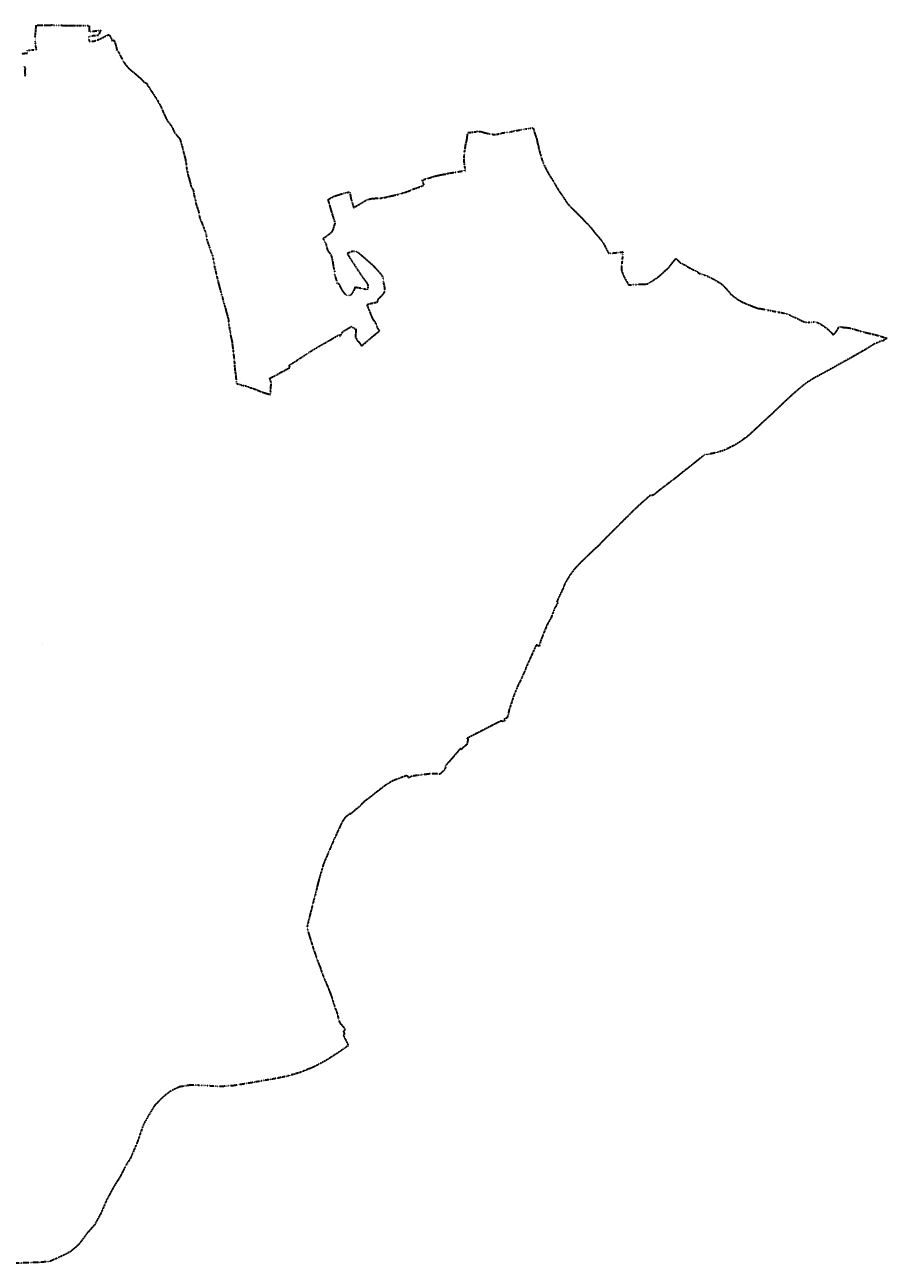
# Model space of a CAD drawing. Extents: x 7414218 to 7427513, y 5544630 to 5555035.
# Tile 46 of 46: x 7420721 to 7427513, y 5545283 to 5555035. Entities that reach past the tile are written whole.
import ezdxf
from ezdxf.enums import TextEntityAlignment as Align

# ---------------------------------------------------------------- set-up
doc = ezdxf.new("R2010")
doc.units = 0
doc.linetypes.add('KROPK3-2', pattern=[2.49, 1.5, -0.47, 0.05, -0.47])
doc.layers.add('EGJE', color=7, linetype='CONTINUOUS', lineweight=35)
doc.layers.add('EGJE_O', color=7, linetype='CONTINUOUS', lineweight=35)
doc.styles.add('Times New Roman', font='times.ttf')

msp = doc.modelspace()

# ---------------------------------------------------------------- linework, layer by layer
at = {"layer": 'EGJE', "linetype": 'KROPK3-2', "lineweight": 35, "elevation": 10.2}
for points in [[(7420694.3, 5554807.2), (7420727.3, 5554810.7), (7420741.7, 5554810.9), (7420740.4, 5554823.8), (7420739.6, 5554835.9), (7420751, 5554835.7), (7420762.7, 5554835.3), (7420792.3, 5554836.9), (7420813, 5554837.3), (7420811.5, 5554848.8), (7420810, 5554856.9), (7420808.6, 5554868.8), (7420806.6, 5554880.8), (7420805.3, 5554892.2), (7420803.2, 5554905.4), (7420802.4, 5554917.8), (7420802.3, 5554925.8), (7420803.2, 5554938.2), (7420803.9, 5554949.2), (7420806, 5554965.3), (7420806.6, 5554972.6), (7420808.5, 5554996.4), (7420811.5, 5555025.3), (7420811.7, 5555027.3), (7420812.4, 5555030.5), (7420874.5, 5555032.5), (7420888, 5555032.9), (7420927.2, 5555032.5), (7420939.1, 5555033.8), (7420946.6, 5555034.7), (7420948.2, 5555032.2), (7420951.9, 5555031.7), (7420965.2, 5555031.3), (7420986.7, 5555031.2), (7421006, 5555030.8), (7421022, 5555030.1), (7421040.1, 5555029.8), (7421055.6, 5555029.2), (7421068.5, 5555030.6), (7421074.8, 5555029), (7421092.5, 5555030.1), (7421116.5, 5555029.6), (7421119.6, 5555029.5), (7421140.5, 5555029), (7421164.5, 5555028.9), (7421179.4, 5555029), (7421188.5, 5555029.3), (7421212.5, 5555029.7), (7421227.6, 5555030.2), (7421227.4, 5555026.9), (7421227.3, 5555025.3), (7421228, 5554980.4), (7421273.3, 5554985.8), (7421318, 5554991.5), (7421301.5, 5554950.5), (7421277.2, 5554948.8), (7421224.6, 5554942.4), (7421225.4, 5554913.3), (7421230.2, 5554905.2), (7421263.8, 5554904.8), (7421311.8, 5554922), (7421341.2, 5554937.2), (7421382.9, 5554958.6), (7421387.5, 5554952.5), (7421388.3, 5554951.1), (7421392.5, 5554944.2), (7421397.8, 5554935.4), (7421398.7, 5554933.9), (7421403.7, 5554922.2), (7421404.8, 5554919.1), (7421407.8, 5554910.5), (7421408.6, 5554908), (7421425.3, 5554914.1), (7421427.6, 5554905.4), (7421430.3, 5554896.4), (7421433.6, 5554886.3), (7421435.9, 5554879.1), (7421436.7, 5554876.3), (7421438, 5554871.1), (7421441.3, 5554859.7), (7421443.6, 5554851), (7421444.2, 5554846.9), (7421445.4, 5554840), (7421445.6, 5554836.6), (7421445.8, 5554833), (7421451.8, 5554835), (7421454.6, 5554827.5), (7421455.2, 5554826.5), (7421459.6, 5554818.8), (7421463.9, 5554813.2), (7421465.9, 5554808.6), (7421474.7, 5554788.2), (7421482.8, 5554772.8), (7421484.6, 5554773.7), (7421487.8, 5554766.5), (7421491.2, 5554758.7), (7421495, 5554750.9), (7421500.1, 5554741.5), (7421503.9, 5554736), (7421507.7, 5554731), (7421511, 5554726.4), (7421515.7, 5554720.1), (7421522.3, 5554712), (7421529.7, 5554703.8), (7421536.8, 5554695.6), (7421541.5, 5554691.2), (7421548.4, 5554684.3), (7421554.1, 5554678.8), (7421559.9, 5554673.5), (7421566.1, 5554668.7), (7421572.2, 5554664.2), (7421576.9, 5554661.7), (7421583.8, 5554655.2), (7421590.3, 5554649.7), (7421595.1, 5554645.4), (7421600.3, 5554641.4), (7421606.4, 5554636.6), (7421612.8, 5554630.4), (7421620.4, 5554623.5), (7421630.9, 5554615.4), (7421644.3, 5554601.6), (7421651, 5554594.1), (7421657.1, 5554586.1), (7421663.1, 5554581.7), (7421668.8, 5554579.1), (7421676.8, 5554577), (7421679.1, 5554573.6), (7421687.3, 5554561.5), (7421688, 5554555.4), (7421693.4, 5554550.3), (7421697.3, 5554545.8), (7421700.9, 5554541.3), (7421704.3, 5554535.7), (7421707.6, 5554529.6), (7421711.2, 5554523.2), (7421716.6, 5554514.3), (7421725, 5554502.8), (7421729.5, 5554495.9), (7421737.8, 5554482.3), (7421744.5, 5554471.8), (7421748.4, 5554465.6), (7421751.3, 5554461.4), (7421753.5, 5554458.1), (7421760.2, 5554449.2), (7421765.3, 5554440.8), (7421767.1, 5554436.9), (7421772.8, 5554425.2), (7421775.2, 5554420.7), (7421777, 5554418), (7421780.4, 5554412.3), (7421781.5, 5554410.5), (7421787.6, 5554400), (7421794.1, 5554387.2), (7421800.5, 5554373.2), (7421806.8, 5554358.3), (7421812.1, 5554345.2), (7421814.7, 5554339), (7421817.9, 5554332.3), (7421823.8, 5554319.5), (7421829.1, 5554308.4), (7421833.3, 5554299.3), (7421838.4, 5554290.6), (7421845.7, 5554276.9), (7421846.7, 5554275.8), (7421852.3, 5554270.4), (7421855.8, 5554265.7), (7421866, 5554251.4), (7421874.5, 5554238.6), (7421886.4, 5554220.3), (7421888.4, 5554217.2), (7421888.2, 5554212.9), (7421891.4, 5554206), (7421894.1, 5554199.5), (7421896.4, 5554195.1), (7421898.9, 5554190.3), (7421901.4, 5554186.4), (7421905.4, 5554181.2), (7421910.2, 5554174.4), (7421913.8, 5554169.8), (7421918.8, 5554163.8), (7421926.4, 5554154.2), (7421929.8, 5554152.4), (7421932.8, 5554148.6), (7421935.8, 5554144.8), (7421938.6, 5554141), (7421941.4, 5554135.5), (7421944.3, 5554129.8), (7421947.6, 5554119.4), (7421950.2, 5554110.4), (7421952.6, 5554102.4), (7421955.3, 5554093.3), (7421956.7, 5554087.3), (7421963.4, 5554063.8), (7421965.1, 5554057.7), (7421969.6, 5554035.8), (7421975.5, 5554013.8), (7421983.5, 5553986.6), (7421985.7, 5553975.3), (7421988.8, 5553958.5), (7421991.3, 5553944.2), (7421993, 5553932.5), (7421995.5, 5553905.5), (7421997.3, 5553893.1), (7422000.3, 5553881), (7422003.4, 5553869.2), (7422004.3, 5553864.7), (7422005.7, 5553857.1), (7422006.8, 5553849), (7422008, 5553842.6), (7422009.6, 5553837.2), (7422010.6, 5553836.2), (7422012.5, 5553834.2), (7422015.7, 5553823.5), (7422018.4, 5553809.9), (7422023.8, 5553791.5), (7422026.2, 5553777.9), (7422028.5, 5553767.4), (7422029.8, 5553763), (7422031.7, 5553758.7), (7422034.5, 5553753.3), (7422043.2, 5553741.7), (7422045.9, 5553737.2), (7422048, 5553730.9), (7422049.3, 5553724.2), (7422049.9, 5553716.8), (7422052.3, 5553705.5), (7422053.2, 5553701.8), (7422052.2, 5553698.6), (7422054.1, 5553692.1), (7422057.4, 5553680.2), (7422057.5, 5553679.9), (7422062.2, 5553664.6), (7422064.6, 5553653.5), (7422067.6, 5553635.1), (7422069.6, 5553623.9), (7422073, 5553613.2), (7422073.4, 5553612.2), (7422077.8, 5553599.4), (7422081.5, 5553587.8), (7422087, 5553573.2), (7422091.5, 5553556.5), (7422093.5, 5553541.8), (7422094.5, 5553533.8), (7422095.9, 5553526.1), (7422097.4, 5553518.2), (7422100.3, 5553509.6), (7422105.8, 5553496.5), (7422111.2, 5553484.2), (7422115.8, 5553474.3), (7422120.6, 5553461.4), (7422129, 5553439.4), (7422130.4, 5553436.2), (7422131.6, 5553432.9), (7422134.4, 5553423.4), (7422141.5, 5553409.2), (7422145.9, 5553399.5), (7422149.4, 5553383.6), (7422150.5, 5553370.7), (7422152.3, 5553355.2), (7422154.6, 5553341.5), (7422159, 5553326.7), (7422164.8, 5553312.9), (7422174.9, 5553285.7), (7422183.4, 5553257.4), (7422188.3, 5553243.1), (7422194.2, 5553229), (7422199.2, 5553215.5), (7422205.1, 5553189.5), (7422207.8, 5553176.6), (7422210.9, 5553163.7), (7422212.8, 5553150.1), (7422212.7, 5553142.6), (7422213.6, 5553136), (7422215.9, 5553124.5), (7422217.3, 5553119), (7422218.1, 5553115.8), (7422218.6, 5553114.1), (7422220.2, 5553107.6), (7422223.3, 5553096.1), (7422226.4, 5553083.2), (7422231.4, 5553063.8), (7422235.2, 5553045.9), (7422238.6, 5553031.7), (7422244.3, 5553006.7), (7422249.2, 5552988.2), (7422255.4, 5552964.8), (7422261.8, 5552941.4), (7422269.6, 5552913), (7422273.8, 5552898.8), (7422274.6, 5552895.9), (7422275.3, 5552893.5), (7422284, 5552861), (7422290.9, 5552835), (7422298.4, 5552811.1), (7422302.5, 5552797.6), (7422302.8, 5552796.7), (7422304.6, 5552789.7), (7422306.8, 5552778.4), (7422308.8, 5552770.3), (7422311.1, 5552762.4), (7422316.6, 5552745.1), (7422320.5, 5552731.3), (7422323.6, 5552716.8), (7422324.1, 5552713.6), (7422326.3, 5552700.4), (7422326.8, 5552694.6), (7422326.9, 5552693.2), (7422327.6, 5552677.8), (7422329, 5552670), (7422333.3, 5552642.3), (7422333.5, 5552641), (7422334.5, 5552635.6), (7422338.1, 5552616.1), (7422338.8, 5552612.3), (7422340, 5552606.1), (7422339.6, 5552604.5), (7422341.3, 5552592), (7422343.8, 5552579.5), (7422346.3, 5552568.1), (7422349.1, 5552557.5), (7422349.7, 5552555.2), (7422352.1, 5552542.2), (7422352.3, 5552540.7), (7422353.2, 5552537.3), (7422353.8, 5552531.8), (7422354.6, 5552525.2), (7422355.3, 5552518.6), (7422356.1, 5552512), (7422356.5, 5552508.6), (7422356.8, 5552506.6), (7422357.8, 5552498.3), (7422358.6, 5552494.8), (7422359.8, 5552485.6), (7422361.3, 5552475.9), (7422362, 5552471.5), (7422363.2, 5552461.3), (7422363.6, 5552457.5), (7422364.8, 5552449.7), (7422365.1, 5552442.6), (7422366.1, 5552429.6), (7422367.5, 5552417.2), (7422369.4, 5552403.1), (7422369.5, 5552402.5), (7422370.3, 5552394.2), (7422370.8, 5552389.6), (7422371, 5552387.5), (7422371, 5552385.5), (7422371, 5552385.1), (7422371.1, 5552382.1), (7422371.5, 5552376.4), (7422371.5, 5552375.9), (7422371.6, 5552375.2), (7422372, 5552362.6), (7422372.1, 5552360.7), (7422373, 5552347.3), (7422373, 5552346.4), (7422374.5, 5552335.7), (7422375.6, 5552321.3), (7422375.8, 5552320.1), (7422376.5, 5552314.1), (7422377.2, 5552307.2), (7422377.4, 5552305.5), (7422378.7, 5552297.8), (7422379, 5552295.5), (7422379.8, 5552290), (7422380.9, 5552282.2), (7422380.9, 5552281.9), (7422381.9, 5552274.4), (7422382.8, 5552267.5), (7422382.9, 5552266.5), (7422383.7, 5552258.5), (7422384.4, 5552250.6), (7422384.6, 5552248.7), (7422385.3, 5552241.6), (7422386.4, 5552229), (7422387.2, 5552214.4), (7422387.6, 5552209.9), (7422391.7, 5552208.7), (7422394, 5552208.1), (7422416.7, 5552201.6), (7422429.5, 5552197.3), (7422448.5, 5552193.4), (7422457.3, 5552191.2), (7422464.3, 5552190), (7422466, 5552189.7), (7422470, 5552188.1), (7422474.2, 5552186.4), (7422478.6, 5552184.6), (7422482.9, 5552182.8), (7422500.9, 5552176.2), (7422506.3, 5552174.7), (7422514.3, 5552171.9), (7422523.8, 5552168.8), (7422540.2, 5552163.6), (7422545.6, 5552161.3), (7422552, 5552158.5), (7422560, 5552155), (7422567.4, 5552151.8), (7422569.9, 5552150.8), (7422570.5, 5552150.5), (7422584.4, 5552145.1), (7422594.7, 5552141.4), (7422602.7, 5552139), (7422610.1, 5552136.4), (7422618.1, 5552134.1), (7422625.9, 5552131.3), (7422633.9, 5552129.2), (7422648, 5552124.9), (7422654.2, 5552123.2), (7422656.9, 5552122.8), (7422657.8, 5552142.1), (7422657.3, 5552154.4), (7422657.5, 5552157.3), (7422658.1, 5552165.9), (7422659.3, 5552184.8), (7422660.5, 5552194.3), (7422660.7, 5552195.7), (7422661.5, 5552202.1), (7422661.4, 5552206.3), (7422661, 5552216.7), (7422660.9, 5552217), (7422659.1, 5552223.5), (7422655.4, 5552239.8), (7422652.5, 5552247.9), (7422651.2, 5552251.6), (7422651.8, 5552251.9), (7422660, 5552256), (7422668.2, 5552260.1), (7422673.1, 5552262.5), (7422676.3, 5552264), (7422676.8, 5552264.2), (7422684.5, 5552267.8), (7422688.5, 5552269.7), (7422699.7, 5552275.6), (7422702.6, 5552277.1), (7422703.2, 5552277.5), (7422707.4, 5552279.8), (7422718.2, 5552285.6), (7422718.8, 5552285.9), (7422725.9, 5552290.5), (7422733.6, 5552295.4), (7422734.2, 5552295.8), (7422741.7, 5552299.5), (7422749.8, 5552303.4), (7422753.5, 5552305.2), (7422757.9, 5552307.7), (7422765.8, 5552312.2), (7422772.5, 5552316.1), (7422773.6, 5552316.7), (7422781.5, 5552321), (7422791.1, 5552326.1), (7422794.3, 5552328), (7422794.7, 5552328.2), (7422806, 5552335), (7422811.5, 5552338.3), (7422802, 5552352), (7422804.3, 5552353.6), (7422817.2, 5552362.1), (7422823.6, 5552366.3), (7422837.9, 5552374.9), (7422839.8, 5552376.2), (7422862.7, 5552391), (7422888.5, 5552407.7), (7422892.1, 5552410), (7422909.7, 5552421.4), (7422934.6, 5552437.9), (7422945.1, 5552444.9), (7422950, 5552448.9), (7422965.3, 5552459), (7422979.8, 5552467.6), (7422980.5, 5552468.1), (7422994.2, 5552476.5), (7423012.7, 5552487.1), (7423023.5, 5552493.3), (7423031.5, 5552498.3), (7423052.3, 5552510.2), (7423071.2, 5552520.8), (7423087.7, 5552530.4), (7423100.7, 5552537.8), (7423101.8, 5552538.3), (7423104.9, 5552540.1), (7423122.1, 5552550.2), (7423129.7, 5552555), (7423141.6, 5552562.3), (7423141.7, 5552562.4), (7423144.1, 5552563.8), (7423148.3, 5552566.2), (7423154.9, 5552570), (7423161.6, 5552573.8), (7423164.1, 5552575.2), (7423168.2, 5552577.6), (7423175.4, 5552581.9), (7423179.8, 5552584.3), (7423185.6, 5552587.4), (7423186.1, 5552587.7), (7423188.4, 5552588.9), (7423200.5, 5552593.8), (7423203.2, 5552581.9), (7423213.9, 5552595.7), (7423214.9, 5552600.7), (7423221.5, 5552611.8), (7423225.2, 5552616.5), (7423235.4, 5552624.5), (7423239.5, 5552627.2), (7423261.3, 5552640.1), (7423266, 5552642.8), (7423294.3, 5552658.3), (7423309.5, 5552648.7), (7423320.5, 5552642.7), (7423326.9, 5552639.8), (7423328.5, 5552632.5), (7423329.5, 5552624.6), (7423329.3, 5552614.2), (7423327.6, 5552603.3), (7423325.7, 5552592.3), (7423325.3, 5552573.8), (7423332, 5552564.7), (7423336.1, 5552551.4), (7423336.2, 5552551.2), (7423355.1, 5552533.3), (7423368.9, 5552512.4), (7423376.7, 5552506.9), (7423381.9, 5552512.9), (7423384.8, 5552515.3), (7423393.9, 5552522.7), (7423412.8, 5552539.2), (7423423.5, 5552548.4), (7423435.3, 5552558), (7423456.3, 5552575.8), (7423484.7, 5552599.8), (7423515.5, 5552625.1), (7423508.3, 5552634.8), (7423501.6, 5552645), (7423490.2, 5552671.2), (7423486.8, 5552681.2), (7423483.9, 5552687.3), (7423477.7, 5552698.5), (7423470.4, 5552707.7), (7423469.1, 5552706.5), (7423459, 5552728.1), (7423449.8, 5552750.6), (7423441.6, 5552771.2), (7423431.9, 5552794.6), (7423422.2, 5552817.2), (7423417, 5552831.3), (7423418.6, 5552831.9), (7423439, 5552838.3), (7423444.5, 5552840.1), (7423473.1, 5552846.3), (7423494.7, 5552849.9), (7423499, 5552853.7), (7423501.9, 5552861.1), (7423508.5, 5552878.1), (7423525.3, 5552893.7), (7423530.1, 5552898.6), (7423531.9, 5552900.5), (7423549, 5552921), (7423550.5, 5552922.9), (7423553, 5552927.4), (7423553.8, 5552929.4), (7423556.6, 5552938.7), (7423557.9, 5552947.9), (7423557.7, 5552956.6), (7423556, 5552966.9), (7423553.2, 5552980.7), (7423549.5, 5552997.5), (7423547.7, 5553009.9), (7423546, 5553025.9), (7423544.1, 5553038.5), (7423542.9, 5553044.2), (7423541.3, 5553049), (7423539.1, 5553053.2), (7423536.8, 5553057.7), (7423531, 5553065.2), (7423524.2, 5553073.6), (7423508.1, 5553090.8), (7423500, 5553099.9), (7423492.7, 5553108.5), (7423482.8, 5553119.5), (7423471.5, 5553131.6), (7423456, 5553145.9), (7423448.6, 5553152.3), (7423437.3, 5553162.2), (7423416.7, 5553180.6), (7423396, 5553198.3), (7423385.4, 5553206.9), (7423373.2, 5553218.2), (7423354.6, 5553234.5), (7423348.6, 5553238.4), (7423331.2, 5553249.4), (7423317.7, 5553248.8), (7423305.9, 5553249.6), (7423296.3, 5553249), (7423260.6, 5553233.1), (7423284.1, 5553193.9), (7423297.4, 5553174.5), (7423304.9, 5553163.4), (7423317.7, 5553143.6), (7423330, 5553124.2), (7423334, 5553117.7), (7423339.5, 5553109), (7423352.3, 5553089.9), (7423363.3, 5553073.6), (7423377.3, 5553053.2), (7423392, 5553032.4), (7423398.7, 5553023.5), (7423408.5, 5553010.2), (7423414.1, 5553002.6), (7423414.9, 5553001.5), (7423418.2, 5552995.5), (7423420.2, 5552991.7), (7423422.4, 5552985.6), (7423423.8, 5552979.4), (7423424.3, 5552974.9), (7423423.9, 5552969.3), (7423422.8, 5552965.2), (7423421.2, 5552960.9), (7423419.2, 5552956.6), (7423417.7, 5552948.7), (7423403.7, 5552951.2), (7423366.2, 5552959.3), (7423363.3, 5552960), (7423359.3, 5552961.2), (7423355.3, 5552961.9), (7423348.6, 5552962.8), (7423335, 5552964.4), (7423332.5, 5552964.8), (7423329.8, 5552965.7), (7423329.2, 5552965.8), (7423320.9, 5552967.7), (7423317.1, 5552955.3), (7423313.2, 5552946.8), (7423312.3, 5552944.2), (7423305.1, 5552930.3), (7423296, 5552915.9), (7423293.7, 5552912.7), (7423291.4, 5552910.4), (7423283.9, 5552904.3), (7423279, 5552903.2), (7423270.8, 5552902.5), (7423263.2, 5552903), (7423254.4, 5552905.5), (7423232.1, 5552926.4), (7423221.4, 5552945.2), (7423220.5, 5552946.7), (7423216.2, 5552954.9), (7423211.1, 5552964.6), (7423206, 5552974.5), (7423200.9, 5552984.2), (7423195.6, 5552994.2), (7423189.3, 5552995.7), (7423180.2, 5552997.5), (7423182.1, 5553004.9), (7423175.1, 5553030.1), (7423164.2, 5553065), (7423163.6, 5553081), (7423162, 5553094.4), (7423158.5, 5553108.2), (7423155.3, 5553122.9), (7423152.7, 5553135.1), (7423151, 5553150.6), (7423148.5, 5553167.5), (7423146.1, 5553179.7), (7423144.2, 5553188.2), (7423142.7, 5553195.2), (7423139.3, 5553207.9), (7423135.5, 5553221), (7423131.4, 5553227.2), (7423125.1, 5553235.6), (7423119.9, 5553241.4), (7423110.8, 5553252.3), (7423107.4, 5553261), (7423106.6, 5553263), (7423105.4, 5553266.9), (7423105, 5553268.1), (7423104.3, 5553270.6), (7423103.6, 5553272.9), (7423103.1, 5553274.4), (7423102.7, 5553275.6), (7423098.3, 5553297), (7423094.7, 5553307.7), (7423087.8, 5553320.9), (7423082.4, 5553330.5), (7423074.8, 5553346.6), (7423073.5, 5553349.8), (7423072.1, 5553353.5), (7423078.8, 5553356.8), (7423092.7, 5553366.8), (7423100, 5553372), (7423106.2, 5553377), (7423107, 5553377.3), (7423128.5, 5553393.5), (7423136.8, 5553400.9), (7423140.8, 5553405.3), (7423142.8, 5553407.8), (7423144.9, 5553410.8), (7423147.6, 5553415.5), (7423147.9, 5553416.3), (7423149.5, 5553420.7), (7423152.5, 5553429.6), (7423155.9, 5553440.3), (7423157.8, 5553446.6), (7423160.3, 5553455.2), (7423163.4, 5553465.7), (7423164.4, 5553468.6), (7423165.7, 5553472.3), (7423166.5, 5553474.3), (7423162.1, 5553487.4), (7423158, 5553500.5), (7423155.5, 5553508.3), (7423149.9, 5553526.6), (7423146.6, 5553536.7), (7423143, 5553547.8), (7423137.3, 5553565.9), (7423134.2, 5553575.8), (7423131.2, 5553586.8), (7423125.7, 5553606.8), (7423120.6, 5553626.1), (7423113.4, 5553646.8), (7423112.7, 5553654.6), (7423112.1, 5553661.2), (7423114.3, 5553661.9), (7423115.7, 5553662.5), (7423118.4, 5553663.8), (7423120.4, 5553665), (7423133.2, 5553671.5), (7423135.8, 5553672.8), (7423144.7, 5553677.7), (7423156.3, 5553684), (7423157.6, 5553684.7), (7423169, 5553688.3), (7423181.7, 5553692.4), (7423192.4, 5553695.8), (7423195, 5553696.6), (7423196, 5553696.9), (7423210.3, 5553701.4), (7423213.7, 5553702.5), (7423222.5, 5553704.9), (7423235.9, 5553708.6), (7423238.3, 5553709.3), (7423248.8, 5553711.9), (7423257.8, 5553714.1), (7423261.8, 5553715.1), (7423265.8, 5553716.1), (7423273, 5553717.9), (7423280.7, 5553719.8), (7423285.2, 5553691.5), (7423288.8, 5553668.7), (7423290.9, 5553660.7), (7423297.3, 5553640.7), (7423304.3, 5553617.6), (7423311, 5553595.5), (7423315, 5553597.6), (7423314.7, 5553598.2), (7423334.6, 5553608.7), (7423354.1, 5553620), (7423355.3, 5553620.3), (7423381.6, 5553636.1), (7423391.1, 5553642), (7423396.1, 5553645), (7423405.7, 5553650.8), (7423409.3, 5553652.6), (7423414.7, 5553655.2), (7423422.8, 5553658.5), (7423431.7, 5553661.8), (7423442.6, 5553664.1), (7423453, 5553665.7), (7423462.7, 5553667.1), (7423470.2, 5553667.6), (7423486.5, 5553668.4), (7423503.9, 5553668.5), (7423518.7, 5553669.4), (7423537.5, 5553671.7), (7423549.4, 5553673.5), (7423562, 5553676.3), (7423562.6, 5553676.4), (7423585.9, 5553681.8), (7423589.7, 5553682.7), (7423611.9, 5553688.1), (7423617.9, 5553689.3), (7423637.5, 5553693.4), (7423661.7, 5553699.1), (7423679.8, 5553704.4), (7423699.1, 5553710.3), (7423702.8, 5553711.2), (7423708, 5553712.5), (7423727.3, 5553718.9), (7423739.3, 5553722.7), (7423754.5, 5553729.7), (7423763.9, 5553734.4), (7423783.1, 5553742.1), (7423800.9, 5553747.7), (7423831.9, 5553758.4), (7423863.8, 5553770.9), (7423863.6, 5553775), (7423852.6, 5553812.8), (7423879.2, 5553821), (7423901.4, 5553827.3), (7423908, 5553829.4), (7423914.5, 5553831.4), (7423928.4, 5553836.1), (7423940.5, 5553839.8), (7423944.3, 5553840.9), (7423956, 5553844.3), (7423969.2, 5553847.1), (7423985.2, 5553850.5), (7423992.2, 5553852), (7423993, 5553852.2), (7423993.3, 5553852.2), (7424014.6, 5553856.3), (7424036.3, 5553859.6), (7424062.8, 5553866.5), (7424072.3, 5553867.9), (7424077.9, 5553868.6), (7424087.2, 5553869.9), (7424113.1, 5553873.8), (7424125.3, 5553875.9), (7424138, 5553877.9), (7424150.4, 5553880.3), (7424165.4, 5553883.1), (7424190.6, 5553887.5), (7424190.3, 5553891.5), (7424189, 5553902.6), (7424188.2, 5553909.2), (7424187.4, 5553915.5), (7424184.1, 5553938.7), (7424181.1, 5553960.8), (7424180.6, 5553971.2), (7424181, 5553983.1), (7424181.4, 5553993.1), (7424182.5, 5554004.8), (7424184, 5554025.8), (7424184.7, 5554032.4), (7424185.8, 5554039.9), (7424186.7, 5554046.8), (7424187.4, 5554051.5), (7424193.1, 5554082.6), (7424191.3, 5554082.4), (7424199.3, 5554111.2), (7424203.8, 5554134.5), (7424206.1, 5554152.8), (7424209, 5554185.4), (7424219.2, 5554186.4), (7424238.2, 5554188.1), (7424245.6, 5554189), (7424247.5, 5554189.2), (7424249.3, 5554189.5), (7424258.1, 5554190.5), (7424273.4, 5554192.4), (7424275.3, 5554193), (7424285.8, 5554195.5), (7424288.8, 5554196.2), (7424290.7, 5554196.8), (7424300.7, 5554194.9), (7424303, 5554195.2), (7424307.9, 5554195.7), (7424312.6, 5554194.7), (7424317.9, 5554192.9), (7424321.7, 5554191.6), (7424334.2, 5554187.4), (7424340.1, 5554185.7), (7424351, 5554182.8), (7424357.6, 5554181.1), (7424373.6, 5554177.7), (7424380.7, 5554176.4), (7424390.6, 5554174.4), (7424410.6, 5554171.6), (7424413, 5554171.5), (7424424.7, 5554171.1), (7424430.8, 5554171.6), (7424442.3, 5554173.4), (7424456.9, 5554176.1), (7424483.6, 5554183.3), (7424493.9, 5554184.6), (7424514.2, 5554187.3), (7424527.5, 5554188.9), (7424540.1, 5554190.4), (7424550.3, 5554192.9), (7424561.7, 5554195.6), (7424566.8, 5554196.9), (7424573.2, 5554198.6), (7424577.6, 5554199.1), (7424592, 5554201), (7424607.5, 5554204), (7424624.8, 5554207.4), (7424643.1, 5554211), (7424669.7, 5554215.4), (7424701.2, 5554220.6), (7424721.8, 5554224), (7424724.9, 5554218.8), (7424727.8, 5554211.9), (7424730, 5554205.8), (7424731.2, 5554199.4), (7424734.1, 5554189.7), (7424734.5, 5554188.2), (7424738.1, 5554177.2), (7424742.3, 5554163.9), (7424750.1, 5554142.8), (7424750.8, 5554140.9), (7424752.5, 5554135.3), (7424754.2, 5554128.2), (7424755.4, 5554122.1), (7424758, 5554107), (7424758.6, 5554104.7), (7424761.3, 5554094), (7424764.7, 5554082.5), (7424765.3, 5554080.6), (7424766, 5554078), (7424766.9, 5554069.6), (7424768.1, 5554063.6), (7424769.2, 5554058.4), (7424772.1, 5554049.2), (7424772.6, 5554047.7), (7424774.6, 5554038.8), (7424774.8, 5554038.1), (7424778.5, 5554024.6), (7424780.3, 5554018.4), (7424781.8, 5554013.1), (7424782.3, 5554011.5), (7424784.8, 5554003.2), (7424786.4, 5553997.6), (7424789.3, 5553988.2), (7424790.2, 5553985), (7424791.4, 5553980.4), (7424794.2, 5553972), (7424795, 5553969.8), (7424799, 5553958.5), (7424803.8, 5553947.1), (7424809, 5553935.1), (7424814.2, 5553923.2), (7424814.9, 5553921.8), (7424819.4, 5553911.8), (7424825.8, 5553899.2), (7424828.1, 5553894.7), (7424835.5, 5553880.5), (7424837.2, 5553877.6), (7424843.6, 5553866.2), (7424849.6, 5553855.6), (7424852.8, 5553850), (7424861.2, 5553837.1), (7424862, 5553836), (7424869.8, 5553825.5), (7424875, 5553816.6), (7424882.5, 5553803.8), (7424882.9, 5553803), (7424887, 5553795.7), (7424889.5, 5553791.3), (7424896.8, 5553779.5), (7424904.3, 5553766), (7424908.3, 5553758.8), (7424915.9, 5553746.3), (7424917.4, 5553744), (7424924.8, 5553732.1), (7424930.5, 5553723.3), (7424934.3, 5553717.8), (7424938.2, 5553712.1), (7424943.5, 5553704.5), (7424950, 5553695.2), (7424952.8, 5553691.1), (7424958.7, 5553682.7), (7424962.7, 5553676.6), (7424966.5, 5553671), (7424970.5, 5553664.8), (7424973.3, 5553660.4), (7424977.5, 5553653.7), (7424981, 5553648), (7424983.1, 5553644.8), (7424988.3, 5553636.9), (7424989.8, 5553634.7), (7424998.7, 5553623.3), (7425001.8, 5553619.7), (7425007.8, 5553612.8), (7425008.8, 5553611.8), (7425013.8, 5553606.4), (7425016.4, 5553603.6), (7425025.3, 5553594.9), (7425034.5, 5553586), (7425035.4, 5553585.1), (7425040.8, 5553580), (7425044.5, 5553576.5), (7425055.8, 5553565.3), (7425060.3, 5553560.7), (7425065.6, 5553555.4), (7425083.5, 5553537.6), (7425096.8, 5553523.9), (7425102.3, 5553518.6), (7425109.5, 5553511.5), (7425112.6, 5553508.5), (7425121.6, 5553498.5), (7425127.2, 5553492.1), (7425127.9, 5553491.4), (7425133.1, 5553486), (7425141.3, 5553477.7), (7425143, 5553476.1), (7425153.7, 5553466.6), (7425164.7, 5553455.3), (7425174.9, 5553442.8), (7425197.4, 5553414), (7425200.3, 5553410.1), (7425204, 5553405), (7425219.9, 5553385.7), (7425236.5, 5553367.6), (7425256.7, 5553342.5), (7425270.7, 5553323.5), (7425277.9, 5553313.6), (7425278.3, 5553313), (7425279.9, 5553309.6), (7425285.9, 5553296.7), (7425297.8, 5553274.8), (7425310.7, 5553250.6), (7425316, 5553241.5), (7425317.6, 5553238.8), (7425318.8, 5553236.7), (7425320.4, 5553234.2), (7425330.6, 5553234.9), (7425383.3, 5553240.6), (7425427.7, 5553245.7), (7425428.8, 5553244.3), (7425430.9, 5553241.4), (7425431, 5553239.1), (7425426, 5553186.6), (7425424.5, 5553172.7), (7425421.5, 5553133.2), (7425419.8, 5553107.7), (7425419.9, 5553107), (7425423, 5553092), (7425427.2, 5553080.5), (7425432.1, 5553068.5), (7425442.8, 5553046.7), (7425455.9, 5553021.2), (7425462.3, 5553011.4), (7425474.1, 5552989.5), (7425474.6, 5552988), (7425478.9, 5552987.2), (7425479, 5552986.8), (7425493.9, 5552987.9), (7425510.4, 5552989.4), (7425512.2, 5552989.4), (7425535.8, 5552990.2), (7425560.1, 5552991), (7425575.8, 5552991.9), (7425591.9, 5552991.4), (7425592.4, 5552991.2), (7425611, 5552992.2), (7425620.7, 5552994.3), (7425630.4, 5552997.7), (7425637.7, 5553001.6), (7425641.1, 5553003.3), (7425641.3, 5553003.7), (7425651.8, 5553010.1), (7425662.2, 5553016.7), (7425678.8, 5553027.9), (7425685.1, 5553032.3), (7425697.8, 5553040.9), (7425710.2, 5553049.5), (7425723.1, 5553060), (7425749.6, 5553083.8), (7425758.2, 5553091.2), (7425763.9, 5553097.8), (7425767.6, 5553101.9), (7425768.2, 5553101.9), (7425770.5, 5553103.8), (7425783.9, 5553115), (7425792.9, 5553122.6), (7425793.6, 5553122.7), (7425807.9, 5553143.9), (7425808.3, 5553144.3), (7425821.4, 5553160.6), (7425822.4, 5553162.1), (7425837.8, 5553180.2), (7425839.5, 5553182.3), (7425848.2, 5553192.9), (7425848.3, 5553193.4), (7425849.3, 5553192.2), (7425859.7, 5553184.9), (7425861.8, 5553183), (7425863.3, 5553180.9), (7425864.7, 5553178.4), (7425883.4, 5553161.4), (7425891.8, 5553155.4), (7425894.8, 5553154.8), (7425895.9, 5553154.6), (7425912.6, 5553147.4), (7425921.7, 5553143), (7425937.2, 5553132.5), (7425948, 5553125.3), (7425969.1, 5553113.7), (7425977.3, 5553109.2), (7425985.5, 5553105.6), (7425995, 5553101.4), (7426007.4, 5553095.5), (7426010.2, 5553094.4), (7426013.2, 5553093), (7426028.8, 5553078.6), (7426033, 5553077.4), (7426042.2, 5553074.8), (7426047, 5553073.5), (7426055.2, 5553070.5), (7426063.4, 5553067.8), (7426076.7, 5553063), (7426089.1, 5553058.4), (7426098.7, 5553054.6), (7426107.1, 5553050.2), (7426111.4, 5553048.8), (7426125.6, 5553042), (7426140.6, 5553034.2), (7426153.7, 5553026.9), (7426165.7, 5553019.8), (7426177.3, 5553012.9), (7426189.7, 5553005.6), (7426200.2, 5552999.6), (7426202.3, 5552997.6), (7426208.1, 5552993.3), (7426209.8, 5552992), (7426214.5, 5552987.9), (7426225.4, 5552977), (7426245.8, 5552955.6), (7426257.1, 5552942.6), (7426268.3, 5552929.4), (7426279.4, 5552914.6), (7426298, 5552900.7), (7426305.5, 5552893), (7426315.7, 5552886.5), (7426333.2, 5552873.8), (7426342.5, 5552867.8), (7426360.2, 5552857.9), (7426364.5, 5552855.3), (7426369.7, 5552853.7), (7426369.4, 5552851.6), (7426385.9, 5552844.8), (7426437.8, 5552823.3), (7426447.5, 5552820), (7426463.8, 5552813.8), (7426476.8, 5552808.1), (7426490.3, 5552803.2), (7426499.8, 5552801), (7426519, 5552798.8), (7426554, 5552792.3), (7426577.5, 5552787.4), (7426593.3, 5552784.4), (7426652.1, 5552772.6), (7426678.8, 5552768.4), (7426698.9, 5552764), (7426724.9, 5552757.3), (7426732.5, 5552754.2), (7426741.2, 5552750.7), (7426748.8, 5552746.8), (7426756.8, 5552743.2), (7426774.5, 5552734.9), (7426798.5, 5552725.5), (7426806.8, 5552720.7), (7426849, 5552699.1), (7426858.3, 5552696.1), (7426874, 5552692.6), (7426886.7, 5552691.4), (7426890.7, 5552691.4), (7426920.9, 5552693.9), (7426937.5, 5552694.7), (7426940, 5552694.5), (7426945.4, 5552694.4), (7426959.4, 5552691.5), (7426966, 5552689.3), (7426976.7, 5552684.6), (7426982, 5552682.1), (7426986.5, 5552679.2), (7427002.7, 5552668.7), (7427034.9, 5552645.9), (7427051.5, 5552631.5), (7427064.8, 5552618.9), (7427070, 5552613.5), (7427073.8, 5552609.5), (7427087.2, 5552591.7), (7427108.7, 5552614.8), (7427117.9, 5552628.6), (7427125.1, 5552639.2), (7427134, 5552658.5), (7427144.1, 5552656.3), (7427145.3, 5552656.1), (7427155.8, 5552654), (7427167.2, 5552652.4), (7427206.3, 5552648.8), (7427221.3, 5552645.8), (7427228.9, 5552644), (7427237, 5552642.1), (7427247, 5552639.4), (7427266.9, 5552633.5), (7427272.3, 5552631.7), (7427288.7, 5552626.7), (7427302.7, 5552622.7), (7427325.5, 5552616.4), (7427356.4, 5552608.2), (7427390.6, 5552600.8), (7427411.9, 5552595.7), (7427432.1, 5552590.4), (7427452, 5552584.6), (7427513.1, 5552566.3), (7427488, 5552555.3), (7427481.5, 5552545.6), (7427479.2, 5552542.3), (7427473.2, 5552544.6), (7427471.7, 5552545.2), (7427468.2, 5552546.5), (7427468.1, 5552546.6), (7427449.5, 5552536.7), (7427409.7, 5552520.1), (7427406, 5552517.8), (7427403.1, 5552516), (7427373.7, 5552497.7), (7427338.2, 5552475.4), (7427294.8, 5552450.8), (7427251.4, 5552426), (7427243.2, 5552421.3), (7427239.9, 5552419.4), (7427213.6, 5552404.4), (7427164.2, 5552377.9), (7427124.3, 5552355.2), (7427084.1, 5552332.5), (7427021.5, 5552297.9), (7426981.4, 5552276.5), (7426941, 5552254.9), (7426878.2, 5552215.8), (7426827.3, 5552176.5), (7426795.4, 5552148.5), (7426763.4, 5552120.7), (7426718.1, 5552078.5), (7426673, 5552036.4), (7426642.7, 5552007.3), (7426612.2, 5551978.2), (7426601.6, 5551968), (7426587.5, 5551954.9), (7426567.3, 5551936.3), (7426565.4, 5551934.6), (7426531.5, 5551903.7), (7426517.8, 5551890.7), (7426512.3, 5551885.6), (7426495.1, 5551869.5), (7426458.3, 5551835.3), (7426416.3, 5551796.9), (7426383.6, 5551772.2), (7426353.4, 5551751.2), (7426337.9, 5551740.3), (7426336.4, 5551739.4), (7426335.3, 5551738.8), (7426331.9, 5551736.8), (7426331.2, 5551736.4), (7426304.6, 5551720.8), (7426301, 5551719.2), (7426273.1, 5551705.7), (7426242.4, 5551690.9), (7426220.5, 5551680.4), (7426210.8, 5551677.8), (7426204.6, 5551676.2), (7426174, 5551668), (7426148.8, 5551661.4), (7426106.3, 5551652.8), (7426089.8, 5551649.5), (7426087.7, 5551650.8), (7426077.9, 5551649.3), (7426074.8, 5551648.2), (7426071.3, 5551646), (7426065, 5551640.6), (7426051.8, 5551630), (7426038.1, 5551619.7), (7426021.8, 5551606.1), (7425996.5, 5551585.4), (7425981.6, 5551573.6), (7425979.2, 5551571.5), (7425952.8, 5551551.6), (7425925.5, 5551530), (7425925.2, 5551529.9), (7425900, 5551510.1), (7425899.6, 5551509.7), (7425892, 5551503.1), (7425880.1, 5551493.7), (7425858.1, 5551475.7), (7425854.8, 5551472.8), (7425839.7, 5551461), (7425819.9, 5551446.6), (7425819.5, 5551446.3), (7425799.2, 5551431), (7425798.9, 5551430.8), (7425779.4, 5551415.7), (7425776.2, 5551414), (7425767.1, 5551406.9), (7425759.5, 5551400.7), (7425737.8, 5551384.3), (7425695.3, 5551350.2), (7425681.4, 5551339.1), (7425672, 5551331.2), (7425659.2, 5551327.8), (7425657.7, 5551327.7), (7425644, 5551327.2), (7425642.4, 5551325.7), (7425631.6, 5551316.1), (7425597.3, 5551285.7), (7425597.2, 5551285.5), (7425596.8, 5551285.2), (7425591, 5551280.8), (7425582.9, 5551273.7), (7425569.3, 5551261.2), (7425569.1, 5551260.1), (7425568, 5551259.1), (7425553.9, 5551246.7), (7425537.8, 5551232.6), (7425538.1, 5551231.4), (7425524.7, 5551219.6), (7425500.3, 5551195.6), (7425495.2, 5551190), (7425494.9, 5551189.6), (7425480.7, 5551176.3), (7425473.8, 5551168.4), (7425468.8, 5551163.7), (7425458.4, 5551154.4), (7425403.9, 5551099.5), (7425398.3, 5551093.2), (7425367.6, 5551063.1), (7425330.7, 5551026.1), (7425299.2, 5550994.8), (7425272.2, 5550967.8), (7425236.8, 5550930.3), (7425230.8, 5550923.9), (7425229.6, 5550922.7), (7425229.3, 5550922.5), (7425223.6, 5550917.7), (7425223.1, 5550917.3), (7425218, 5550913.6), (7425217.6, 5550913.2), (7425212.9, 5550910.2), (7425213.2, 5550909.7), (7425212.2, 5550909), (7425210.3, 5550907.5), (7425207.7, 5550905.3), (7425165.7, 5550864.6), (7425152.2, 5550851.9), (7425102.8, 5550804.1), (7425097.6, 5550798.8), (7425097, 5550798.1), (7425088.2, 5550789.2), (7425047.9, 5550746.1), (7425013.7, 5550700.3), (7425012.3, 5550698.1), (7425005, 5550684), (7424995.1, 5550670), (7424985, 5550652.4), (7424981.4, 5550645.6), (7424977.4, 5550638), (7424977.2, 5550637.8), (7424972.8, 5550629.4), (7424971.3, 5550626.7), (7424970.8, 5550625.5), (7424967.4, 5550617.6), (7424966.1, 5550610.8), (7424965.2, 5550609.1), (7424961.5, 5550600.6), (7424956.6, 5550589.3), (7424956.5, 5550589.1), (7424954.2, 5550584.1), (7424953.8, 5550583.2), (7424951.9, 5550579.2), (7424948, 5550570.7), (7424947, 5550568.4), (7424918, 5550508), (7424917.5, 5550507), (7424917, 5550506), (7424915.2, 5550502.1), (7424913.4, 5550498.3), (7424913.1, 5550497.6), (7424913, 5550497.2), (7424911.1, 5550493.2), (7424913.7, 5550492.1), (7424917.6, 5550490.4), (7424922, 5550488.4), (7424914.4, 5550475.3), (7424905.6, 5550460.5), (7424896, 5550444.1), (7424890.8, 5550433.1), (7424889, 5550426.3), (7424888.2, 5550424.7), (7424881.2, 5550407), (7424878.1, 5550398.8), (7424869.3, 5550374.5), (7424865.7, 5550364.1), (7424837.3, 5550316.4), (7424823.2, 5550282.3), (7424815.3, 5550263.4), (7424811.2, 5550253.5), (7424797.7, 5550220.4), (7424789.7, 5550200), (7424785.1, 5550187.6), (7424782.3, 5550179.2), (7424780.4, 5550172.9), (7424775.3, 5550151.6), (7424773.2, 5550141.2), (7424755.1, 5550148.1), (7424748.8, 5550150.5), (7424735, 5550120.4), (7424717.6, 5550082.5), (7424703.2, 5550050.6), (7424688.8, 5550018.6), (7424688.3, 5550017.7), (7424679.5, 5549998), (7424674.6, 5549986.9), (7424662.6, 5549960.2), (7424663.8, 5549957.5), (7424648.8, 5549924.7), (7424647.8, 5549922.6), (7424645.9, 5549918.2), (7424638, 5549900.7), (7424622.1, 5549865.3), (7424619.1, 5549859.6), (7424605.4, 5549833.2), (7424597.7, 5549814.7), (7424595, 5549807.8), (7424575.5, 5549760), (7424572.9, 5549754.1), (7424569.3, 5549743.3), (7424553.6, 5549695), (7424534.6, 5549637.1), (7424531.6, 5549624), (7424526, 5549599.3), (7424518.9, 5549575.9), (7424507.3, 5549571), (7424495, 5549565), (7424500.3, 5549554.6), (7424486.5, 5549546.7), (7424478.2, 5549549.8), (7424477.9, 5549549.9), (7424476.7, 5549550.4), (7424471.6, 5549552.3), (7424433.5, 5549532.9), (7424431.6, 5549532.5), (7424405.5, 5549519.1), (7424395.2, 5549513.8), (7424338.2, 5549484.4), (7424339.7, 5549482.3), (7424337.7, 5549481.3), (7424337.1, 5549482.7), (7424332.2, 5549480.5), (7424319.9, 5549475.1), (7424319.9, 5549474.7), (7424316, 5549471.8), (7424315.2, 5549472.7), (7424309.6, 5549469.8), (7424306.8, 5549468.3), (7424308, 5549466), (7424303.2, 5549463.6), (7424302, 5549465.9), (7424298.9, 5549464.3), (7424282.1, 5549455.6), (7424281.6, 5549455.3), (7424218.7, 5549422.9), (7424211.7, 5549419.3), (7424206.4, 5549416.6), (7424204.5, 5549415.9), (7424204.8, 5549415.4), (7424206, 5549416), (7424206.6, 5549416.1), (7424210.8, 5549408.2), (7424211.2, 5549407.4), (7424211.6, 5549406.2), (7424211.2, 5549405.9), (7424207.8, 5549393.4), (7424207.7, 5549392.6), (7424207.3, 5549390.6), (7424206.9, 5549388.3), (7424205.3, 5549379.5), (7424204.9, 5549377.9), (7424203.8, 5549374.3), (7424201.1, 5549364.3), (7424195.3, 5549366), (7424195, 5549364.8), (7424194.5, 5549365), (7424193.7, 5549362.1), (7424194.2, 5549362), (7424193.8, 5549360.8), (7424191.2, 5549357.9), (7424187.8, 5549354.3), (7424186, 5549353.1), (7424178.3, 5549348.1), (7424172.8, 5549344.5), (7424171.3, 5549342.6), (7424167.9, 5549338.1), (7424159.5, 5549328.8), (7424159.3, 5549329), (7424158.5, 5549328.2), (7424154.1, 5549331.8), (7424151.5, 5549333.9), (7424151.1, 5549334.2), (7424149.8, 5549333), (7424145.9, 5549328.4), (7424144.1, 5549326.4), (7424142, 5549323.9), (7424132.7, 5549312.9), (7424084.9, 5549256.8), (7424082.1, 5549253.5), (7424041.6, 5549208.7), (7424036.3, 5549202.5), (7424034.1, 5549188.5), (7424032.3, 5549183), (7424027.6, 5549168.9), (7424024, 5549165.5), (7423992.3, 5549135.5), (7423989.8, 5549133.1), (7423965.7, 5549135.6), (7423942.3, 5549136.1), (7423910, 5549135.6), (7423894, 5549133.6), (7423874.1, 5549131.1), (7423866.9, 5549130.3), (7423859.5, 5549129), (7423848.2, 5549127.7), (7423832.7, 5549126.2), (7423816.9, 5549124.3), (7423813, 5549123.8), (7423799.9, 5549122.2), (7423762.2, 5549116.2), (7423762.7, 5549114.5), (7423753.1, 5549108.8), (7423745, 5549104.1), (7423742.6, 5549108.6), (7423742.5, 5549108.7), (7423742.5, 5549108.8), (7423737.7, 5549117.5), (7423735.5, 5549116.3), (7423733.7, 5549119.7), (7423732.4, 5549118.9), (7423731.1, 5549120.3), (7423729.6, 5549121.3), (7423727.8, 5549121.6), (7423725.9, 5549121.4), (7423713.8, 5549116.9), (7423713.6, 5549116.9), (7423713.4, 5549116.8), (7423712.1, 5549116.3), (7423707.3, 5549114.5), (7423707.2, 5549114.8), (7423703.9, 5549113.5), (7423704, 5549113.2), (7423699.1, 5549111.4), (7423697.7, 5549110.9), (7423697.5, 5549110.8), (7423690.6, 5549108.2), (7423690.4, 5549108.4), (7423690.2, 5549108.4), (7423690, 5549108.2), (7423690, 5549108), (7423688.5, 5549107.5), (7423688.3, 5549107.6), (7423688.1, 5549107.6), (7423687.9, 5549107.5), (7423687.9, 5549107.2), (7423680.7, 5549104.6), (7423680.6, 5549104.5), (7423665, 5549098.7), (7423659.3, 5549096.6), (7423652.9, 5549094.2), (7423640.5, 5549089.4), (7423634.8, 5549087.1), (7423618.5, 5549080.3), (7423618.4, 5549080.2), (7423618.2, 5549080.2), (7423611.9, 5549076.5), (7423602.7, 5549071.3), (7423594.4, 5549066.3), (7423589.5, 5549063.5), (7423588.8, 5549063), (7423588.6, 5549062.9), (7423588.5, 5549062.8), (7423580.4, 5549058.2), (7423580.4, 5549058.3), (7423580.1, 5549058.1), (7423578.1, 5549057), (7423578, 5549056.9), (7423578, 5549056.8), (7423569.9, 5549052.1), (7423569.8, 5549052), (7423554.9, 5549041.1), (7423555, 5549041), (7423539.2, 5549029.5), (7423539.1, 5549029.6), (7423534.9, 5549026.5), (7423522.2, 5549016.6), (7423520.8, 5549015.6), (7423517.9, 5549013.3), (7423515.8, 5549011.6), (7423509.3, 5549006.6), (7423506.8, 5549004.6), (7423502.5, 5549001.3), (7423488.5, 5548990.2), (7423488.4, 5548990.1), (7423485.3, 5548987.7), (7423485.2, 5548987.9), (7423477.2, 5548981.6), (7423477.3, 5548981.4), (7423474.2, 5548979), (7423468.3, 5548974.4), (7423466.2, 5548972.8), (7423460.3, 5548968.2), (7423457, 5548965.6), (7423456.9, 5548965.8), (7423448.2, 5548959), (7423448.3, 5548958.8), (7423444.5, 5548955.8), (7423444.3, 5548955.7), (7423440, 5548952.3), (7423420.6, 5548937.3), (7423420.5, 5548937.2), (7423413.8, 5548932), (7423413.8, 5548932.1), (7423409.4, 5548928.7), (7423409.5, 5548928.6), (7423402.9, 5548923.4), (7423402.8, 5548923.3), (7423385.2, 5548909.5), (7423385.6, 5548908.9), (7423381.5, 5548905.7), (7423373.8, 5548896.9), (7423367.7, 5548889.9), (7423360.2, 5548881.3), (7423355.7, 5548876.9), (7423352.3, 5548874.3), (7423351.9, 5548874.7), (7423325.2, 5548852.7), (7423298.3, 5548830.1), (7423298.4, 5548830), (7423291.8, 5548824.1), (7423291.7, 5548824), (7423289.1, 5548821.8), (7423288.8, 5548821.5), (7423288.5, 5548821.9), (7423284.2, 5548818.4), (7423280.8, 5548822.4), (7423253.6, 5548799.5), (7423253.6, 5548799.4), (7423253.5, 5548799.3), (7423253.4, 5548799.4), (7423239.9, 5548787.8), (7423242.1, 5548784.9), (7423241.2, 5548784.1), (7423237.4, 5548783.5), (7423232.3, 5548776), (7423229.5, 5548771.7), (7423228.2, 5548771.1), (7423227.3, 5548769.9), (7423223.6, 5548763.2), (7423223.3, 5548761.8), (7423224.3, 5548761.3), (7423220.6, 5548758.3), (7423213.3, 5548742.7), (7423213.2, 5548742.5), (7423213.1, 5548742.5), (7423207, 5548729.2), (7423206.9, 5548728.9), (7423206.8, 5548728.6), (7423202, 5548718.2), (7423199.6, 5548713.1), (7423199.8, 5548713), (7423196.3, 5548705.8), (7423179.7, 5548669.7), (7423174.3, 5548658.2), (7423171.2, 5548652), (7423170.7, 5548650.5), (7423169.7, 5548648.6), (7423169.5, 5548648), (7423158.6, 5548624.9), (7423156.1, 5548619.1), (7423156.2, 5548619), (7423148, 5548600.1), (7423144.7, 5548592.6), (7423144.6, 5548592.6), (7423144.4, 5548592.1), (7423144.5, 5548592.1), (7423144.5, 5548592), (7423145.3, 5548591.6), (7423144.8, 5548590.3), (7423143.9, 5548590.7), (7423143.9, 5548590.6), (7423143.7, 5548590.6), (7423143.5, 5548590.1), (7423143.6, 5548590.1), (7423140.4, 5548582.7), (7423137, 5548574.9), (7423136.8, 5548574.9), (7423135.7, 5548572.3), (7423135.9, 5548572.2), (7423132.4, 5548564.3), (7423132.3, 5548564.3), (7423130.1, 5548559.3), (7423130, 5548559.1), (7423120, 5548535.5), (7423119.9, 5548535.3), (7423114.3, 5548522.5), (7423108.8, 5548509.7), (7423103.6, 5548497.8), (7423098, 5548484.9), (7423096, 5548480), (7423096.1, 5548480), (7423092, 5548470.6), (7423088, 5548461.1), (7423087.9, 5548461.2), (7423085.8, 5548456.3), (7423085.7, 5548456.4), (7423079.3, 5548441.8), (7423079.6, 5548441.7), (7423079.5, 5548441.5), (7423080.4, 5548441), (7423077, 5548432.7), (7423076.8, 5548432.8), (7423074.9, 5548428.2), (7423068.7, 5548411.5), (7423062.7, 5548390.4), (7423060.3, 5548382.2), (7423060.2, 5548382.3), (7423059, 5548378), (7423059.1, 5548378), (7423054.4, 5548361.4), (7423049.1, 5548343.1), (7423045.7, 5548331.6), (7423042.6, 5548320.6), (7423036.1, 5548297.4), (7423032.3, 5548282.7), (7423030.6, 5548276.6), (7423025, 5548253.8), (7423024.7, 5548252.8), (7423023.4, 5548247.8), (7423023.4, 5548247.7), (7423023.2, 5548247), (7423023.2, 5548246.8), (7423021.8, 5548241), (7423021.2, 5548238.5), (7423021, 5548238.1), (7423021.4, 5548238), (7423017.7, 5548223.2), (7423018.5, 5548223), (7423013.3, 5548202.5), (7423012.3, 5548202.7), (7423011.5, 5548199.5), (7423010.1, 5548194.2), (7423009.3, 5548191), (7423010.4, 5548190.8), (7423005.2, 5548170.2), (7423004.3, 5548170.4), (7423000.5, 5548155.7), (7422999.9, 5548155.8), (7422997.3, 5548145.1), (7422982.1, 5548083.5), (7422975.2, 5548058.2), (7422974.9, 5548057.3), (7422973.8, 5548053), (7422974.2, 5548052.9), (7422971.7, 5548043.9), (7422971.6, 5548044), (7422971, 5548041.7), (7422970.3, 5548039), (7422968.9, 5548033.1), (7422968.3, 5548030.6), (7422967.7, 5548028.3), (7422967.8, 5548028.3), (7422967, 5548025), (7422966.6, 5548025.2), (7422965.9, 5548022.2), (7422965.7, 5548022.3), (7422964.7, 5548018.1), (7422964.9, 5548018.1), (7422964.2, 5548015.2), (7422964.6, 5548015.1), (7422963.8, 5548011.9), (7422963.6, 5548011.9), (7422963.3, 5548012), (7422963.3, 5548011.9), (7422961.7, 5548005.4), (7422962, 5548005.3), (7422959.5, 5547995.3), (7422959.3, 5547995.4), (7422957.6, 5547988.9), (7422957.6, 5547988.8), (7422957.5, 5547988.6), (7422957.5, 5547988.3), (7422956.3, 5547982.3), (7422953.4, 5547970.7), (7422947.6, 5547947.1), (7422945.8, 5547938.4), (7422945.4, 5547932.3), (7422945.5, 5547926.5), (7422946.1, 5547919.2), (7422947.7, 5547910.9), (7422948.4, 5547910.5), (7422952.3, 5547893.3), (7422958.6, 5547873), (7422961.8, 5547862.6), (7422964.6, 5547853.7), (7422969.9, 5547836.4), (7422977.4, 5547812.4), (7422980.5, 5547802.2), (7422987.9, 5547778.1), (7422994.2, 5547758.1), (7422998.8, 5547743.8), (7423002.6, 5547733), (7423004.3, 5547728.3), (7423004.2, 5547728.2), (7423008.3, 5547716.5), (7423008.4, 5547716.6), (7423020.5, 5547682.4), (7423020.4, 5547682.4), (7423024.5, 5547670.7), (7423024.6, 5547670.7), (7423026.2, 5547666), (7423030.7, 5547653.4), (7423031.2, 5547651.9), (7423036.9, 5547638.1), (7423044.7, 5547618.8), (7423044.5, 5547618.7), (7423045.6, 5547615.1), (7423046, 5547615.2), (7423048, 5547615.1), (7423049.6, 5547607.9), (7423049.2, 5547607.8), (7423049.8, 5547604.7), (7423050, 5547604.1), (7423050.7, 5547601.1), (7423051.2, 5547598.6), (7423051.5, 5547598.7), (7423065.2, 5547560.4), (7423065, 5547560), (7423065.1, 5547559.5), (7423068.1, 5547552.4), (7423074.4, 5547537.6), (7423080.6, 5547522.3), (7423084.2, 5547513.6), (7423084.5, 5547513.8), (7423085.5, 5547511.6), (7423085.1, 5547511.4), (7423088.8, 5547502.7), (7423088.9, 5547502.4), (7423096.5, 5547484.4), (7423099.7, 5547476.5), (7423099.6, 5547476.4), (7423103.9, 5547466.2), (7423104, 5547466.2), (7423107.3, 5547458.2), (7423107.4, 5547458.2), (7423108.2, 5547456.3), (7423111.6, 5547447.7), (7423113.6, 5547442.4), (7423113.8, 5547442), (7423122.2, 5547420.8), (7423128.2, 5547405.6), (7423128.3, 5547405.5), (7423132.5, 5547393.7), (7423135.5, 5547386.1), (7423136, 5547384.5), (7423144.8, 5547357.5), (7423148.7, 5547345), (7423148.3, 5547344.9), (7423148.9, 5547342.9), (7423149.3, 5547343.1), (7423153.2, 5547330.7), (7423153.2, 5547330.4), (7423153.1, 5547330.4), (7423160.7, 5547306.9), (7423166.1, 5547289.4), (7423166.7, 5547287.4), (7423167.7, 5547284.5), (7423167.7, 5547284.4), (7423176.4, 5547265.8), (7423179.5, 5547255.4), (7423182.8, 5547244.3), (7423185.2, 5547236.4), (7423185.7, 5547233.3), (7423186.4, 5547229.8), (7423189.8, 5547212.4), (7423191.1, 5547208), (7423190.9, 5547207.9), (7423191.7, 5547205), (7423191.9, 5547205), (7423195.4, 5547192.9), (7423197.5, 5547185.5), (7423198.2, 5547185.8), (7423198.7, 5547184.2), (7423199.1, 5547182.9), (7423198.5, 5547182.6), (7423199.4, 5547179.4), (7423204, 5547173.9), (7423203.2, 5547173.2), (7423203.8, 5547172.5), (7423207.3, 5547168.3), (7423207.8, 5547167.6), (7423208.7, 5547168.3), (7423223.1, 5547151), (7423231.5, 5547140.2), (7423244.4, 5547123.7), (7423237.1, 5547116.3), (7423238, 5547114.4), (7423232.5, 5547110), (7423232, 5547109.2), (7423231.7, 5547108.4), (7423231.8, 5547107.1), (7423232.1, 5547105.2), (7423232.8, 5547103.2), (7423240.3, 5547087.6), (7423238.3, 5547086.7), (7423228.5, 5547081.9), (7423229.8, 5547079.4), (7423229, 5547079), (7423231.5, 5547074.3), (7423243.4, 5547050.5), (7423270, 5546994.9), (7423252.6, 5546985.2), (7423195.2, 5546944.7), (7423179.8, 5546934.8), (7423137.7, 5546907.6), (7423098.9, 5546882.6), (7422998.3, 5546828.2), (7422890, 5546784.9), (7422790.4, 5546756.2), (7422743.9, 5546746.3), (7422709.5, 5546738.9), (7422580.9, 5546717), (7422505.5, 5546703.5), (7422432.5, 5546691.4), (7422374.1, 5546682.3), (7422356.7, 5546678.9), (7422318.2, 5546678.6), (7422287.9, 5546675.3), (7422239.2, 5546675.5), (7422209, 5546676.1), (7422152.6, 5546680.4), (7422123.8, 5546682.3), (7422081.7, 5546683.6), (7422017.5, 5546683.8), (7421946.3, 5546672.4), (7421939.1, 5546671.3), (7421888.9, 5546646.9), (7421867.7, 5546636.4), (7421860.6, 5546631), (7421811.9, 5546593.7), (7421743.8, 5546525), (7421697.2, 5546448.4), (7421678.1, 5546415.2), (7421654.6, 5546372.5), (7421647.1, 5546351.4), (7421610.4, 5546244), (7421567.5, 5546141.5), (7421565.1, 5546135.6), (7421551.5, 5546106.3), (7421514.9, 5546049.6), (7421489.3, 5545998.5), (7421468.9, 5545958.2), (7421443.8, 5545920.5), (7421409.3, 5545862.2), (7421389.5, 5545824.9), (7421363.4, 5545776.8), (7421324.4, 5545683.1), (7421282.5, 5545606.8), (7421269.9, 5545583.8), (7421264.1, 5545576.6), (7421211.5, 5545518.6), (7421193.5, 5545494), (7421148.5, 5545432.7), (7421115.6, 5545402.7), (7421080.7, 5545373.8), (7421028, 5545346.3), (7420977.2, 5545322.3), (7420913.7, 5545295.6), (7420825.5, 5545288.5), (7420641.6, 5545282.6)], [(7420720.2, 5554637.3), (7420727.8, 5554634.4), (7420724.3, 5554657.1), (7420723.5, 5554665.4), (7420723.5, 5554667.7), (7420723.5, 5554671.3), (7420723.7, 5554674.1), (7420724.8, 5554679.8), (7420726, 5554683.8), (7420726.9, 5554687.7), (7420725.9, 5554693.4), (7420724.2, 5554698.2), (7420718.2, 5554705.8)]]:
    msp.add_lwpolyline(points, dxfattribs=at)

# ---------------------------------------------------------------- texts
at = {"layer": 'EGJE_O', "linetype": 'Continuous', "lineweight": 0, "style": 'Times New Roman'}
msp.add_text('126102_9 Krowodrza', height=1.75, dxfattribs=at).set_placement((7420865.5, 5550161.3, 10.8), align=Align.CENTER)

doc.saveas('drawing.dxf')
